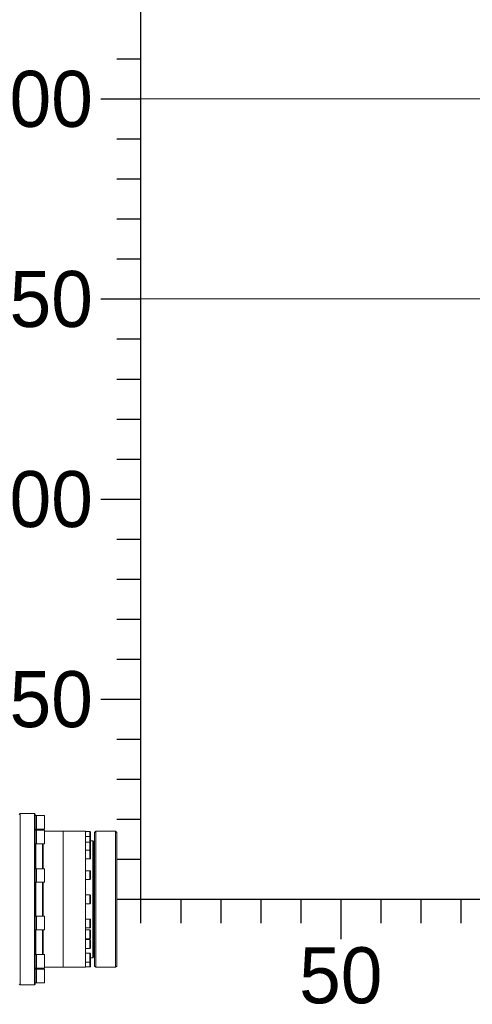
# Model space of a CAD drawing. Header units: millimetres. Extents: x 19214 to 26510, y -7957 to -532.
# Tile 70 of 150: x 26037 to 26094, y -7821 to -7698. Entities that reach past the tile are written whole.
import ezdxf
from ezdxf.enums import TextEntityAlignment as Align

# ---------------------------------------------------------------- set-up
doc = ezdxf.new("R2010")
doc.units = ezdxf.units.MM
doc.header["$LTSCALE"] = 0.3175
doc.layers.add('1轮廓实线层', color=7, linetype='Continuous', lineweight=18)
doc.layers.add('6文字层', color=3, linetype='Continuous', lineweight=13)

# ---------------------------------------------------------------- blocks, each defined once
blk = doc.blocks.new('标尺')
for p, q in [((42316.54, -36080.68), (42316.54, -35812.68)), ((42313.54, -35972.68), (42316.54, -35972.68)), ((42311.54, -35977.68), (42316.54, -35977.68)), ((42313.54, -35982.68), (42316.54, -35982.68)), ((42313.54, -35987.68), (42316.54, -35987.68)), ((42313.54, -35992.68), (42316.54, -35992.68)), ((42313.54, -35997.68), (42316.54, -35997.68)), ((42311.54, -36002.68), (42316.54, -36002.68)), ((42313.54, -36007.68), (42316.54, -36007.68)), ((42313.54, -36012.68), (42316.54, -36012.68)), ((42313.54, -36017.68), (42316.54, -36017.68)), ((42313.54, -36022.68), (42316.54, -36022.68)), ((42311.54, -36027.68), (42316.54, -36027.68)), ((42313.54, -36032.68), (42316.54, -36032.68)), ((42313.54, -36037.68), (42316.54, -36037.68)), ((42313.54, -36042.68), (42316.54, -36042.68)), ((42313.54, -36047.68), (42316.54, -36047.68)), ((42311.54, -36052.68), (42316.54, -36052.68)), ((42313.54, -36057.68), (42316.54, -36057.68)), ((42313.54, -36062.68), (42316.54, -36062.68)), ((42313.54, -36067.68), (42316.54, -36067.68)), ((42313.54, -36072.68), (42316.54, -36072.68)), ((42313.54, -36077.68), (42631.54, -36077.68)), ((42321.54, -36077.68), (42321.54, -36080.68)), ((42326.54, -36077.68), (42326.54, -36080.68)), ((42331.54, -36077.68), (42331.54, -36080.68)), ((42336.54, -36077.68), (42336.54, -36080.68)), ((42341.54, -36077.68), (42341.54, -36082.68)), ((42346.54, -36077.68), (42346.54, -36080.68)), ((42351.54, -36077.68), (42351.54, -36080.68)), ((42356.54, -36077.68), (42356.54, -36080.68))]:
    blk.add_line(p, q)
at = {"layer": '6文字层'}
for s, p in [('200', (42310.54, -35977.68)), ('150', (42310.54, -36002.68)), ('100', (42310.54, -36027.68)), ('50', (42310.54, -36052.68))]:
    blk.add_text(s, height=7, dxfattribs=at).set_placement(p, align=Align.MIDDLE_RIGHT)
blk.add_text('50', height=7, dxfattribs=at).set_placement((42341.54, -36083.68), align=Align.TOP_CENTER)

msp = doc.modelspace()

# ---------------------------------------------------------------- linework, layer by layer
at = {"layer": '1轮廓实线层', "lineweight": 20}
for p, q in [((26167.267, -7707.655), (26052.267, -7707.655)), ((26132.267, -7732.655), (26052.267, -7732.655))]:
    msp.add_line(p, q, dxfattribs=at)
at = {"layer": '1轮廓实线层', "ltscale": 10}
for p, q in [((26037.167, -7796.955), (26037.067, -7797.055)), ((26038.967, -7796.955), (26037.167, -7796.955)), ((26037.167, -7818.355), (26037.167, -7796.955)), ((26039.067, -7797.055), (26038.967, -7796.955)), ((26038.967, -7807.655), (26038.967, -7796.955)), ((26039.067, -7818.255), (26039.067, -7797.055)), ((26039.227, -7797.205), (26039.067, -7797.205)), ((26040.207, -7797.205), (26039.227, -7797.205)), ((26039.227, -7797.205), (26039.227, -7798.057)), ((26039.227, -7797.205), (26039.227, -7798.554)), ((26039.227, -7798.057), (26039.227, -7798.905)), ((26040.207, -7798.905), (26040.207, -7797.205)), ((26040.227, -7797.225), (26040.227, -7798.885)), ((26039.067, -7798.905), (26039.227, -7798.905)), ((26039.227, -7799.038), (26039.067, -7799.038)), ((26039.227, -7798.554), (26039.227, -7798.905)), ((26039.227, -7798.905), (26040.207, -7798.905)), ((26040.207, -7799.038), (26039.227, -7799.038)), ((26039.227, -7799.038), (26039.227, -7800.389)), ((26039.227, -7799.038), (26039.227, -7800.697)), ((26040.207, -7800.738), (26040.207, -7799.038)), ((26040.227, -7799.058), (26040.227, -7800.718)), ((26042.567, -7799.155), (26040.227, -7799.155)), ((26045.367, -7799.155), (26042.567, -7799.155)), ((26042.567, -7807.655), (26042.567, -7799.155)), ((26045.367, -7807.655), (26045.367, -7799.155)), ((26045.907, -7799.205), (26045.367, -7799.205)), ((26045.907, -7799.806), (26045.907, -7799.205)), ((26045.967, -7799.866), (26045.967, -7799.265)), ((26046.627, -7799.155), (26046.467, -7799.315)), ((26046.467, -7815.995), (26046.467, -7799.315)), ((26049.107, -7799.155), (26046.627, -7799.155)), ((26046.627, -7799.155), (26046.627, -7816.155)), ((26049.267, -7799.315), (26049.107, -7799.155)), ((26049.107, -7816.155), (26049.107, -7799.155)), ((26049.267, -7799.315), (26049.267, -7815.995)), ((26039.227, -7800.389), (26039.227, -7800.738)), ((26045.907, -7799.806), (26045.367, -7799.806)), ((26045.907, -7800.536), (26045.367, -7800.536)), ((26045.907, -7800.536), (26045.907, -7799.806)), ((26045.907, -7801.519), (26045.907, -7800.536)), ((26045.967, -7800.596), (26045.967, -7799.866)), ((26046.267, -7800.355), (26045.967, -7800.355)), ((26045.967, -7801.576), (26045.967, -7800.596)), ((26046.367, -7800.455), (26046.267, -7800.355)), ((26046.267, -7807.655), (26046.267, -7800.355)), ((26046.367, -7814.855), (26046.367, -7800.455)), ((26039.067, -7800.738), (26039.227, -7800.738)), ((26039.147, -7800.738), (26039.147, -7803.838)), ((26039.227, -7800.697), (26039.227, -7800.738)), ((26039.227, -7800.738), (26040.207, -7800.738)), ((26039.967, -7803.838), (26039.967, -7800.738)), ((26040.067, -7803.838), (26040.067, -7800.738)), ((26045.907, -7801.519), (26045.367, -7801.519)), ((26045.907, -7802.619), (26045.907, -7801.519)), ((26045.967, -7801.577), (26045.967, -7801.576)), ((26045.967, -7802.559), (26045.967, -7801.579)), ((26045.367, -7802.619), (26045.907, -7802.619)), ((26046.467, -7801.955), (26046.367, -7801.855)), ((26039.227, -7803.838), (26039.067, -7803.838)), ((26040.207, -7803.838), (26039.227, -7803.838)), ((26039.227, -7803.838), (26039.227, -7805.497)), ((26039.227, -7803.838), (26039.227, -7805.538)), ((26040.207, -7805.538), (26040.207, -7803.838)), ((26040.227, -7803.858), (26040.227, -7805.518)), ((26045.907, -7804.082), (26045.367, -7804.082)), ((26045.907, -7805.182), (26045.907, -7804.082)), ((26045.967, -7805.122), (26045.967, -7804.142)), ((26039.227, -7805.497), (26039.227, -7805.538)), ((26045.367, -7805.182), (26045.907, -7805.182)), ((26039.067, -7805.538), (26039.227, -7805.538)), ((26039.147, -7805.538), (26039.147, -7807.655)), ((26039.227, -7805.538), (26040.207, -7805.538)), ((26039.967, -7807.655), (26039.967, -7805.538)), ((26040.067, -7809.771), (26040.067, -7805.538)), ((26038.967, -7818.355), (26038.967, -7807.655)), ((26039.147, -7807.655), (26039.147, -7809.771)), ((26039.967, -7809.771), (26039.967, -7807.655)), ((26042.567, -7816.155), (26042.567, -7807.655)), ((26045.907, -7807.105), (26045.367, -7807.105)), ((26045.367, -7816.155), (26045.367, -7807.655)), ((26045.907, -7808.205), (26045.907, -7807.105)), ((26045.967, -7808.145), (26045.967, -7807.165)), ((26046.267, -7814.955), (26046.267, -7807.655)), ((26045.367, -7808.205), (26045.907, -7808.205)), ((26039.227, -7809.771), (26039.067, -7809.771)), ((26040.207, -7809.771), (26039.227, -7809.771)), ((26039.227, -7809.771), (26039.227, -7811.471)), ((26040.207, -7809.814), (26040.207, -7809.771)), ((26040.207, -7811.471), (26040.207, -7809.814)), ((26040.227, -7809.791), (26040.227, -7809.833)), ((26040.227, -7809.833), (26040.227, -7811.451)), ((26045.907, -7810.128), (26045.367, -7810.128)), ((26045.907, -7810.17), (26045.907, -7810.128)), ((26045.907, -7811.228), (26045.907, -7810.17)), ((26045.967, -7811.168), (26045.967, -7810.188)), ((26039.067, -7811.471), (26039.227, -7811.471)), ((26039.147, -7811.471), (26039.147, -7814.571)), ((26039.227, -7811.471), (26040.207, -7811.471)), ((26039.967, -7814.571), (26039.967, -7811.471)), ((26040.067, -7814.571), (26040.067, -7811.471)), ((26045.367, -7811.228), (26045.907, -7811.228)), ((26045.907, -7811.494), (26045.367, -7811.494)), ((26045.907, -7812.594), (26045.907, -7811.494)), ((26045.967, -7812.534), (26045.967, -7811.554)), ((26045.367, -7812.594), (26045.907, -7812.594)), ((26045.907, -7812.691), (26045.367, -7812.691)), ((26045.907, -7812.852), (26045.907, -7812.691)), ((26045.907, -7813.791), (26045.907, -7812.852)), ((26045.967, -7813.731), (26045.967, -7812.751)), ((26045.367, -7813.791), (26045.907, -7813.791)), ((26046.367, -7813.455), (26046.467, -7813.355)), ((26039.227, -7814.571), (26039.067, -7814.571)), ((26040.207, -7814.571), (26039.227, -7814.571)), ((26039.227, -7814.571), (26039.227, -7816.271)), ((26040.207, -7814.923), (26040.207, -7814.571)), ((26040.207, -7816.271), (26040.207, -7814.923)), ((26040.227, -7814.591), (26040.227, -7814.935)), ((26040.227, -7814.935), (26040.227, -7816.251)), ((26045.907, -7814.404), (26045.367, -7814.404)), ((26045.907, -7814.743), (26045.907, -7814.404)), ((26045.907, -7815.504), (26045.907, -7814.743)), ((26045.967, -7815.444), (26045.967, -7814.464)), ((26045.967, -7814.955), (26046.267, -7814.955)), ((26046.267, -7814.955), (26046.367, -7814.855)), ((26039.067, -7816.271), (26039.227, -7816.271)), ((26039.227, -7816.405), (26039.067, -7816.405)), ((26039.227, -7816.271), (26040.207, -7816.271)), ((26040.207, -7816.405), (26039.227, -7816.405)), ((26039.227, -7816.405), (26039.227, -7818.105)), ((26040.207, -7817.257), (26040.207, -7816.405)), ((26040.227, -7816.155), (26042.567, -7816.155)), ((26040.227, -7816.425), (26040.227, -7817.257)), ((26042.567, -7816.155), (26045.367, -7816.155)), ((26045.367, -7815.504), (26045.907, -7815.504)), ((26045.367, -7816.105), (26045.907, -7816.105)), ((26045.907, -7815.555), (26045.907, -7815.504)), ((26045.907, -7816.105), (26045.907, -7815.555)), ((26045.967, -7816.045), (26045.967, -7815.444)), ((26046.467, -7815.995), (26046.627, -7816.155)), ((26046.627, -7816.155), (26049.107, -7816.155)), ((26049.107, -7816.155), (26049.267, -7815.995)), ((26040.207, -7818.105), (26040.207, -7817.257)), ((26040.227, -7817.257), (26040.227, -7818.085)), ((26037.067, -7818.255), (26037.167, -7818.355)), ((26037.167, -7818.355), (26038.967, -7818.355)), ((26038.967, -7818.355), (26039.067, -7818.255)), ((26039.067, -7818.105), (26039.227, -7818.105)), ((26039.227, -7818.105), (26040.207, -7818.105))]:
    msp.add_line(p, q, dxfattribs=at)
at = {"layer": '1轮廓实线层', "lineweight": 20, "ltscale": 10}
for centre, radius, start, end in [((26040.207, -7797.225), 0.02, 0, 90), ((26039.147, -7798.975), 0.08, 180, 232.46058), ((26040.207, -7798.885), 0.02, 270, 0), ((26040.207, -7799.058), 0.02, 0, 90), ((26045.907, -7799.265), 0.06, 0, 90), ((26045.907, -7799.866), 0.06, 0, 90), ((26045.907, -7800.596), 0.06, 0, 90), ((26040.207, -7800.718), 0.02, 270, 0), ((26045.907, -7801.579), 0.06, 0, 90), ((26045.907, -7802.559), 0.06, 270, 0), ((26040.207, -7803.858), 0.02, 0, 90), ((26045.907, -7804.142), 0.06, 360, 90), ((26040.207, -7805.518), 0.02, 270, 360), ((26045.907, -7805.122), 0.06, 270, 0), ((26045.907, -7807.165), 0.06, 0, 90), ((26045.907, -7808.145), 0.06, 270, 0), ((26040.207, -7809.791), 0.02, 0, 90), ((26045.907, -7810.188), 0.06, 0, 90), ((26040.207, -7811.451), 0.02, 270, 0), ((26045.907, -7811.168), 0.06, 270, 0), ((26045.907, -7811.554), 0.06, 0, 90), ((26045.907, -7812.534), 0.06, 270, 0), ((26045.907, -7812.751), 0.06, 0, 90), ((26045.907, -7813.731), 0.06, 270, 0), ((26040.207, -7814.591), 0.02, 0, 90), ((26045.907, -7814.464), 0.06, 0, 90), ((26039.147, -7816.335), 0.08, 127.53932, 180), ((26040.207, -7816.251), 0.02, 270, 0), ((26040.207, -7816.425), 0.02, 0, 90), ((26045.907, -7815.444), 0.06, 270, 0), ((26045.907, -7816.045), 0.06, 270, 0), ((26040.207, -7818.085), 0.02, 270, 0)]:
    msp.add_arc(centre, radius, start, end, dxfattribs=at)

# ---------------------------------------------------------------- block references
msp.add_blockref('标尺', (-16264.274, 28270.027))

doc.saveas('drawing.dxf')
